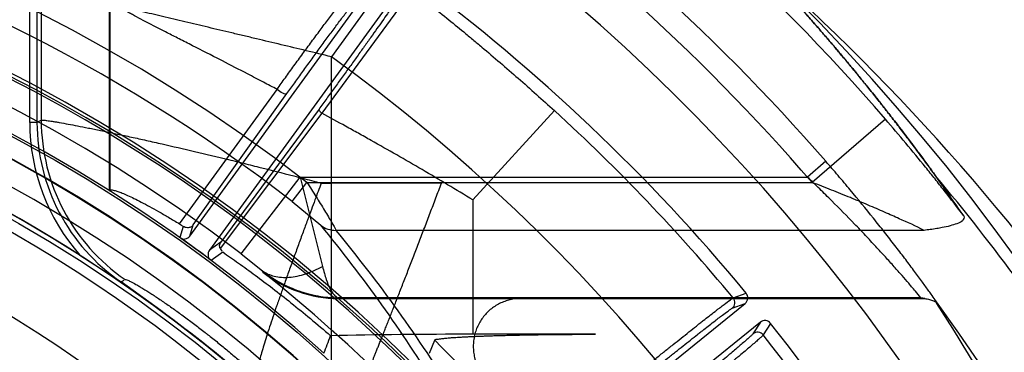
# Model space of a CAD drawing. Header units: millimetres. Extents: x 0 to 297, y 0 to 210.
# Tile 58 of 256: x 147.0144 to 147.2585, y 91.4978 to 91.5803. Entities that reach past the tile are written whole.
import ezdxf

# ---------------------------------------------------------------- set-up
doc = ezdxf.new("R2010")
doc.units = ezdxf.units.MM
doc.header["$LTSCALE"] = 16.335
doc.layers.get('0').update_dxf_attribs({"linetype": 'CONTINUOUS'})
for name, color, linetype in [('01_GLOBAL', 7, 'CONTINUOUS'), ('INTFCLR_1', 7, 'CONTINUOUS'), ('INTFCLR_144815', 7, 'CONTINUOUS')]:
    doc.layers.add(name, color=color, linetype=linetype)

msp = doc.modelspace()

# ---------------------------------------------------------------- linework, layer by layer
at = {"color": 7, "linetype": 'Continuous'}
msp.add_circle((147.7028034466, 92.1254639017), 2.28, dxfattribs=at)
at = {"color": 9, "linetype": 'Continuous'}
msp.add_arc((147.7028034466, 92.1254639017), 2.2507792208, 182.9674534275, 267.0325465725, dxfattribs=at)
at = {"layer": '01_GLOBAL', "color": 7, "linetype": 'Continuous'}
msp.add_circle((147.7028034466, 92.1254639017), 2.31, dxfattribs=at)
at = {"layer": 'INTFCLR_1', "color": 6, "linetype": 'Continuous'}
for radius in [0.3620710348, 0.3440948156]:
    msp.add_arc((146.8326356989, 91.21329615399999), radius, 270, 90.00000002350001, dxfattribs=at)
at = {"layer": 'INTFCLR_144815', "color": 9, "linetype": 'Continuous'}
for p, q in [((147.1197875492, 91.60992923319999), (147.0916778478, 91.5711022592)), ((147.0169275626, 91.554834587), (147.0169275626, 91.5905864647)), ((147.0187250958, 91.5905864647), (147.0187250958, 91.554834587)), ((147.0197765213, 91.58869227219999), (147.0197765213, 91.55538826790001)), ((147.1116382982, 91.5875746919), (147.0893325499, 91.5570906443)), ((147.0368825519, 91.5380339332), (147.0368825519, 91.58499081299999)), ((147.0916778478, 91.49186684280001), (147.0916778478, 91.5711022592)), ((147.0540092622, 91.5297020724), (147.078223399, 91.56302706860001)), ((147.0574681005, 91.5294203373), (147.0806500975, 91.5619692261)), ((147.0893325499, 91.5570906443), (147.0640955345, 91.52355151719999)), ((147.0886250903, 91.5581484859), (147.0643047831, 91.525164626)), ((147.1469531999, 91.55774772), (147.12675921, 91.53561770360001)), ((147.0187250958, 91.554834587), (147.0169275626, 91.554834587)), ((147.0187250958, 91.554834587), (147.0197764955, 91.5553882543)), ((147.2289768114, 91.5556502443), (147.2108150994, 91.5399624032)), ((147.2142079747, 91.54520927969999), (147.2096811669, 91.54127160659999)), ((147.0839261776, 91.5412714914), (147.0894926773, 91.5191322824)), ((147.0839262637, 91.54127160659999), (147.2096811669, 91.54127160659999)), ((147.0693386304, 91.52223234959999), (147.08392576, 91.5412709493)), ((147.081954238, 91.535221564), (147.0856258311, 91.5399624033)), ((147.0856258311, 91.5399624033), (147.2108150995, 91.5399624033)), ((147.0891812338, 91.5398006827), (147.0916778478, 91.5398006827)), ((147.1189779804, 91.5398010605), (147.0916778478, 91.5398010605)), ((147.081954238, 91.535221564), (147.0890547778, 91.52936211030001)), ((147.12675921, 91.53561770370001), (147.12675921, 91.5023197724)), ((147.0565962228, 91.52665527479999), (147.0574682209, 91.5294205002)), ((147.0549906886, 91.529051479), (147.0541224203, 91.5263109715)), ((147.2385618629, 91.52807505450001), (147.0928326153, 91.52807505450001)), ((147.0643049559, 91.5251648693), (147.0614503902, 91.52312865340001)), ((147.0618873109, 91.52066943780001), (147.0647459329, 91.5227143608)), ((147.069338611, 91.52223232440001), (147.0745793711, 91.51805832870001)), ((147.1912849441, 91.5113114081), (147.1944813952, 91.51251143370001)), ((147.0934100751, 91.5111983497), (147.0933433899, 91.5113446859)), ((147.2377755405, 91.511344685), (147.0933434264, 91.511344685)), ((147.1910350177, 91.50876396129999), (147.1942254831, 91.5099660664)), ((147.1980014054, 91.50530319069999), (147.1961622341, 91.5024323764)), ((147.2005443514, 91.50502430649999), (147.1987059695, 91.5021472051))]:
    msp.add_line(p, q, dxfattribs=at)
at = {"layer": 'INTFCLR_144815', "color": 6, "linetype": 'Continuous'}
for p, q in [((147.0565960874, 91.52665508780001), (147.1051207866, 91.59344360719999)), ((147.1099748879, 91.5899168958), (147.0614501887, 91.5231283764)), ((147.0366356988, 91.5854378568), (147.0366356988, 91.53789754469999)), ((147.0366356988, 91.53789754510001), (147.0368825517, 91.5380339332)), ((147.0540092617, 91.5297020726), (147.0547945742, 91.52918801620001)), ((147.054614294, 91.5259904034), (147.0541224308, 91.52631100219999)), ((147.0293772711, 91.52192012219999), (147.0369926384, 91.51697513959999)), ((147.0640955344, 91.52355151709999), (147.0645136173, 91.52290487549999)), ((147.0614304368, 91.5210381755), (147.0618873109, 91.52066943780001)), ((147.0745793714, 91.5180583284), (147.0747163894, 91.5177315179)), ((147.0494264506, 91.50818218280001), (147.0395648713, 91.51529245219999)), ((147.0420077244, 91.5135399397), (147.0494264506, 91.50818218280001)), ((147.093410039, 91.5111983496), (147.2387465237, 91.5111983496)), ((147.1440577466, 91.4693410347), (147.1942254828, 91.5099660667)), ((147.2387466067, 91.5111982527), (147.2377755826, 91.5113446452)), ((147.1980014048, 91.50530319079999), (147.1478336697, 91.4646781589)), ((147.1571580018, 91.5023197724), (147.12675921, 91.5023197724)), ((147.1159683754, 91.4976030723), (147.117298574, 91.5008298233))]:
    msp.add_line(p, q, dxfattribs=at)
at = {"layer": 'INTFCLR_144815', "color": 7, "linetype": 'Continuous'}
msp.add_line((147.0420077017, 91.5135399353), (147.036992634, 91.5169750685), dxfattribs=at)
at = {"layer": 'INTFCLR_144815', "color": 6, "linetype": 'Continuous'}
for radius in [0.3828680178, 0.364857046]:
    msp.add_circle((146.8326356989, 91.21329615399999), radius, dxfattribs=at)
for centre, radius, start, end in [((146.8326356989, 91.21329615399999), 0.5278075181, 313.9937911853, 154.5150993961), ((146.8326356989, 91.21329615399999), 0.3966228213, 45.0000000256, 314.9999999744), ((146.8326356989, 91.21329615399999), 0.3959130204, 44.99999995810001, 315.0000000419), ((146.8326356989, 91.21329615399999), 0.3953393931, 44.99999997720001, 315.0000000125), ((146.8326356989, 91.21329615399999), 0.3833823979, 47.86578076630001, 312.1342192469), ((146.8326356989, 91.21329615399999), 0.3779020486, 45.72777364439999, 314.2722263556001), ((146.8326356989, 91.21329615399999), 0.4695339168, 39.5878227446, 53.41217725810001), ((146.8326356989, 91.21329615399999), 0.3659046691, 45.6663486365, 314.3336513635), ((146.8326356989, 91.21329615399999), 0.366, 57.4833087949, 79.3673701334), ((146.8326356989, 91.21329615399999), 0.3834509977, 53.2829108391, 54.71708917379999), ((146.8326356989, 91.21329615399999), 0.3889523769, 308.490992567, 51.50900743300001), ((147.0934207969, 91.5412362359), 0.0300383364, 231.4881914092, 269.9794798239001), ((147.221613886, 91.2081211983), 0.3570658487, 120.5295961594, 120.6536516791), ((147.1930934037, 91.51136549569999), 0.0017999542, 308.9713985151, 39.5433921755), ((146.8326356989, 91.21329615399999), 0.366, 49.00338864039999, 53.67786710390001), ((147.1991348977, 91.5039049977), 0.0017998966, 38.45432140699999, 129.0311302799), ((146.8326356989, 91.21329615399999), 0.4695339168, 24.36608327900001, 38.4121773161), ((145.084306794, 92.27014474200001), 2.1491778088, 338.9330145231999, 339.0569435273)]:
    msp.add_arc(centre, radius, start, end, dxfattribs=at)
at = {"layer": 'INTFCLR_144815', "color": 9, "linetype": 'Continuous'}
for centre, radius, start, end in [((146.8326356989, 91.21329615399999), 0.5237295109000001, 40.82000966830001, 69.7456365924), ((146.8326356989, 91.21329615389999), 0.5057308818, 41.0185890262, 70.4297169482), ((146.8326356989, 91.21329615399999), 0.4997304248, 40.8200096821, 70.5083984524), ((146.8326356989, 91.21329615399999), 0.4131757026, 52.2436298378, 307.7563701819), ((146.8326356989, 91.21329615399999), 0.4896672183, 292.4997540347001, 54.0964566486), ((146.8326356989, 91.21329615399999), 0.4071801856, 52.2436298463, 75.5403197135), ((146.8326356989, 91.21329615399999), 0.3891912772, 52.5411294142, 307.4588705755), ((146.8326356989, 91.21329615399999), 0.3777730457, 45.7280221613, 314.2719778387), ((146.8316754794, 91.1800639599), 0.5527769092, 33.2549236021, 48.17648278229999), ((146.8326356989, 91.21329615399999), 0.3717739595, 45.73034182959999, 314.2696581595), ((146.8326378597, 91.2132971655), 0.4417306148, 292.4997540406, 54.09645665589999), ((146.8326356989, 91.21329615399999), 0.4663071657, 39.7244769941, 47.61905441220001), ((147.0666497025, 91.55482967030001), 0.04972200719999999, 179.9943333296, 221.4427913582), ((147.0666459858, 91.5548276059), 0.0479208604, 179.9916531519, 235.5892274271), ((147.0678508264, 91.5554620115), 0.0480744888, 180.0878887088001, 235.4165365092), ((146.8315229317, 91.1977374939), 0.5350160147, 32.7308374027, 39.9894278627), ((146.8202616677, 91.30739565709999), 0.3485955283, 31.3807382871, 39.5495269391), ((146.8201322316, 91.3015891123), 0.3544874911, 31.5629655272, 39.7106601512), ((147.1898992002, 91.51016133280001), 0.0018007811, 309.1050509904, 39.69041519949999), ((146.8326356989, 91.21329615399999), 0.5055212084, 323.9261481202, 36.0738518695), ((147.1972929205, 91.50103084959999), 0.0018007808, 38.3099034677, 128.8949688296), ((146.8326356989, 91.21329615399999), 0.404609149, 39.8280604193, 45.2874589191), ((146.8326356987, 91.21329615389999), 0.4663071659, 24.5006713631, 38.2755229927)]:
    msp.add_arc(centre, radius, start, end, dxfattribs=at)
at = {"layer": 'INTFCLR_144815', "color": 7, "linetype": 'Continuous'}
for centre, radius, start, end in [((147.0937517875, 91.5420491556), 0.0307105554, 231.3473173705, 259.8147893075), ((146.9335288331, 91.3605983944), 0.1875059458, 54.81864235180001, 55.1165358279), ((147.0937153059, 91.54187252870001), 0.0305301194, 259.8235604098, 269.3020088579)]:
    msp.add_arc(centre, radius, start, end, dxfattribs=at)
at = {"layer": 'INTFCLR_144815', "color": 6, "linetype": 'Continuous'}
for centre, major_axis, ratio, start_param, end_param in [((146.8326356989, 91.2452668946), (0, 0.5055467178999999), 0.9979983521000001, -0.9685585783, -0.9445698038), ((146.8326356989, 91.2441908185), (0, 0.4885309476), 0.9979983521, -1.0764691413, -0.9955506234), ((147.12675921, 91.4976030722), (0.08999999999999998, 0), 0.0524077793, 1.5707963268, 1.9733305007)]:
    msp.add_ellipse(centre, major_axis=major_axis, ratio=ratio, start_param=start_param, end_param=end_param, dxfattribs=at)
at = {"layer": 'INTFCLR_144815', "color": 9, "linetype": 'Continuous'}
for points, knots in [([(147.0782233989, 91.5630270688), (147.0789074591, 91.5639923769), (147.0802995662, 91.56594425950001), (147.0820634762, 91.56839121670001), (147.0835045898, 91.5703757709), (147.0849531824, 91.5723615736), (147.0863983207, 91.57432712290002), (147.0878358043, 91.57626742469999), (147.0892315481, 91.5781430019), (147.0909168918, 91.5803880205), (147.0925623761, 91.5825549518), (147.0938175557, 91.58419137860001), (147.0949686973, 91.5856801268), (147.0963002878, 91.5873825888), (147.0975664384, 91.58897041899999), (147.0984914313, 91.5901068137), (147.0992811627, 91.59106103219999), (147.100144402, 91.59207940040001), (147.101039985, 91.59308382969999), (147.1017449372, 91.59381846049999), (147.1022555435, 91.594274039), (147.1025554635, 91.5944877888), (147.1026796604, 91.5945168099)], [0, 0, 0, 0, 0.0888716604, 0.1800882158, 0.2265851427, 0.2731031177, 0.3647261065, 0.4098415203, 0.4544929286, 0.5403432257, 0.6207097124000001, 0.6588756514, 0.6952613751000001, 0.7620707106, 0.8212284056, 0.8478097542, 0.8721334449, 0.9142769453, 0.9480425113, 0.9733337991, 0.9904194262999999, 1, 1, 1, 1]), ([(147.0806501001, 91.5619692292), (147.0812977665, 91.5628729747), (147.0826128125, 91.56470278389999), (147.0842731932, 91.56700095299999), (147.0856266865, 91.5688673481), (147.0869854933, 91.570736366), (147.0883374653, 91.57258909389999), (147.0896790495, 91.5744205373), (147.0909802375, 91.5761922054), (147.0925466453, 91.5783165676), (147.0940705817, 91.58037142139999), (147.0952293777, 91.58192624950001), (147.0962891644, 91.58334323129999), (147.0975105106, 91.5849672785), (147.0986644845, 91.5864883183), (147.0995016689, 91.5875818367), (147.1002116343, 91.5885039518), (147.1009828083, 91.58949016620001), (147.1017639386, 91.59048522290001), (147.1024474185, 91.5912851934), (147.1028363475, 91.5918042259), (147.1030966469, 91.5919921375)], [0, 0, 0, 0, 0.08895716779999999, 0.1802844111, 0.2268387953, 0.2734156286, 0.3651624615, 0.4103412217, 0.4550530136, 0.5410319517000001, 0.6215150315, 0.6597349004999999, 0.6961787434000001, 0.7630852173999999, 0.8223144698, 0.8489306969, 0.8732739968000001, 0.9154148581, 0.9491497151, 0.9743143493, 1, 1, 1, 1]), ([(147.0916778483, 91.5711022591), (147.0895994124, 91.57160385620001), (147.0854564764, 91.57260084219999), (147.0792633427, 91.57408644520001), (147.0741298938, 91.57531158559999), (147.0700550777, 91.57628220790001), (147.06606055, 91.577232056), (147.0611730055, 91.57839192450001), (147.0554425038, 91.5797496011), (147.0499235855, 91.5810571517), (147.0446743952, 91.5823030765), (147.039756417, 91.5834756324), (147.0358908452, 91.5844044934), (147.0330054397, 91.5851052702), (147.0304516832, 91.5857309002), (147.0276131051, 91.5864378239), (147.0250229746, 91.5871022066), (147.0232659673, 91.5875747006), (147.0219700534, 91.5879321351), (147.0208288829, 91.5882895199), (147.020023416, 91.5885438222), (147.019776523, 91.5886926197)], [0, 0, 0, 0, 0.0866382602, 0.172668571, 0.2580713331, 0.3004928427, 0.3424040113, 0.4244468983, 0.5040415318, 0.5810379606, 0.6542699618, 0.7226536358, 0.7859053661, 0.8153652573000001, 0.8429722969, 0.8924454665, 0.9339049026, 0.9513093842, 0.9661907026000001, 0.9883191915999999, 1, 1, 1, 1]), ([(147.1091079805, 91.5871913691), (147.1090110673, 91.5868888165), (147.1086348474, 91.5863685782), (147.1080914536, 91.58548398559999), (147.1070585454, 91.58395167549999), (147.1057963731, 91.5821017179), (147.1042987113, 91.5799514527), (147.1029386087, 91.57801307), (147.1014358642, 91.5758872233), (147.1000987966, 91.5740070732), (147.0989671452, 91.57242222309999), (147.0977754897, 91.5707577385), (147.0962428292, 91.56862497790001), (147.0946811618, 91.5664620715), (147.0934064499, 91.564702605), (147.0921256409, 91.5629387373), (147.0905336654, 91.560753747), (147.0892596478, 91.5590132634), (147.0886250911, 91.55814848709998)], [0, 0, 0, 0, 0.0268113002, 0.0530056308, 0.08805323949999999, 0.1825130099, 0.2421459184, 0.3091654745, 0.3823602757, 0.4618483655, 0.5038694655, 0.5467077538, 0.6346082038, 0.725515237, 0.7718486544, 0.8179689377, 0.9094787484, 1, 1, 1, 1]), ([(147.1116382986, 91.5875746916), (147.1129940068, 91.586509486), (147.1158833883, 91.58422339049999), (147.1201644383, 91.58078119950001), (147.1238339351, 91.577778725), (147.1267294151, 91.57537766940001), (147.1312604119, 91.57158441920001), (147.1380511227, 91.5657588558), (147.1439914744, 91.5604503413), (147.1469531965, 91.5577477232)], [0, 0, 0, 0, 0.1118698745, 0.2390596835, 0.3564268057, 0.4195062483, 0.4831236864, 0.7398447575, 1, 1, 1, 1]), ([(147.0782234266, 91.56302706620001), (147.0771115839, 91.5636129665), (147.0753300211, 91.5645481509), (147.0728871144, 91.56582231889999), (147.0694827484, 91.56759115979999), (147.0663035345, 91.5692296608), (147.0614705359, 91.5717070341), (147.058171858, 91.57338870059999), (147.0547889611, 91.5751126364), (147.0527306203, 91.57616257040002), (147.0494856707, 91.577821), (147.0460380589, 91.57959984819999), (147.0432618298, 91.5810710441), (147.0419078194, 91.58180658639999), (147.0403447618, 91.5826659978), (147.0386679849, 91.58367455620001), (147.0372450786, 91.5845533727), (147.0368825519, 91.5849908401)], [0, 0, 0, 0, 0.0804855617, 0.1288575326, 0.1764491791, 0.3261789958, 0.3579077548, 0.5242558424, 0.5632992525, 0.6010628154, 0.6722339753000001, 0.7966766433, 0.8495188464, 0.8734226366, 0.8953877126, 0.9636142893, 1, 1, 1, 1]), ([(147.0806501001, 91.5619692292), (147.0805769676, 91.56187787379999), (147.0801743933, 91.56182300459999), (147.0793252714, 91.5621509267), (147.0786287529, 91.5626174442), (147.0782233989, 91.5630270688)], [0, 0, 0, 0, 0.1265056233, 0.377012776, 1, 1, 1, 1]), ([(147.0893325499, 91.5570906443), (147.0891145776, 91.55728403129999), (147.088843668, 91.55754670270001), (147.0885484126, 91.5580272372), (147.0886250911, 91.55814848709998)], [0, 0, 0, 0, 0.6700942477, 1, 1, 1, 1]), ([(147.1267592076, 91.53561770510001), (147.1225877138, 91.5381582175), (147.1142188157, 91.54313998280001), (147.1047190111, 91.54858061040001), (147.0983794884, 91.5521240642), (147.0943156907, 91.55437508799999), (147.0912995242, 91.5560240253), (147.0893325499, 91.5570906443)], [0, 0, 0, 0, 0.3395500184, 0.6770394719, 0.7610295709, 0.8444453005, 1, 1, 1, 1]), ([(147.0197765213, 91.55538826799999), (147.019941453, 91.5554171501), (147.0204212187, 91.55538099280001), (147.021331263, 91.5552864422), (147.0223477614, 91.5551318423), (147.0233618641, 91.5549680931), (147.0254406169, 91.5546125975), (147.0281548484, 91.5541003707), (147.0310553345, 91.5535244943), (147.032974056, 91.5531343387), (147.0362287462, 91.55246300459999), (147.040209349, 91.5516137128), (147.0443045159, 91.55071222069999), (147.0468060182, 91.5501540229), (147.0507605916, 91.5492624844), (147.0568782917, 91.5478512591), (147.0637740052, 91.5462075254), (147.0694353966, 91.5448260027), (147.0751924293, 91.5433998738), (147.0809653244, 91.5419371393), (147.0861104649, 91.54060556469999), (147.0883709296, 91.54001367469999), (147.0891826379, 91.53980031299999)], [0, 0, 0, 0, 0.007057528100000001, 0.0199968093, 0.0387483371, 0.05030677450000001, 0.0633100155, 0.1276290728, 0.1667251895, 0.1879489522, 0.2101566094, 0.3067956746, 0.3595012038, 0.3868973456, 0.4148251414, 0.5303667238, 0.6515226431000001, 0.7136148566, 0.7759916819, 0.9015111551, 0.9646249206, 1, 1, 1, 1]), ([(147.2484075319, 91.5316532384), (147.2468150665, 91.53375674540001), (147.2444547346, 91.53681840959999), (147.2416678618, 91.5403434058), (147.2401142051, 91.5422852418), (147.2377166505, 91.5452578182), (147.2340303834, 91.5497367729), (147.2306826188, 91.55367542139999), (147.2289768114, 91.5556502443)], [0, 0, 0, 0, 0.2562930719, 0.3755173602, 0.4365164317, 0.4978749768, 0.7465017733, 1, 1, 1, 1]), ([(147.2412867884, 91.5108808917), (147.240971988, 91.5113317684), (147.2404157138, 91.5121201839), (147.2393003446, 91.5136818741), (147.2381821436, 91.5152248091), (147.2369611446, 91.5168879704), (147.235570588, 91.51876495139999), (147.2336940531, 91.5212626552), (147.2317202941, 91.5238415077), (147.230046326, 91.5259979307), (147.2282839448, 91.52824644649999), (147.2250569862, 91.5323035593), (147.2217284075, 91.53636592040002), (147.2187834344, 91.53987259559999), (147.2167645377, 91.5422525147), (147.2152349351, 91.544028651), (147.2142079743, 91.54520927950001)], [0, 0, 0, 0, 0.0377150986, 0.0661774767, 0.1316218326, 0.1684043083, 0.2076852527, 0.2918342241, 0.3826682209, 0.4304127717, 0.4790648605, 0.5786084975, 0.7859529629, 0.8392389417, 0.892678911, 1, 1, 1, 1]), ([(147.2377755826, 91.5113446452), (147.2373756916, 91.5119316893), (147.2365744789, 91.5128249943), (147.2355774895, 91.5140250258), (147.2344728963, 91.5153099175), (147.2333690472, 91.516580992), (147.2321633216, 91.5179505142), (147.2307879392, 91.5194959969), (147.2289339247, 91.52155480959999), (147.2269839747, 91.5236771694), (147.2253305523, 91.52545228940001), (147.2235885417, 91.52730481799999), (147.2203954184, 91.53065014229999), (147.2171081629, 91.53399437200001), (147.2142013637, 91.5368774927), (147.2122057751, 91.5388383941), (147.2106965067, 91.54030185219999), (147.2096811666, 91.54127160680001)], [0, 0, 0, 0, 0.0518836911, 0.0872979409, 0.1140427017, 0.1756301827, 0.210274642, 0.247320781, 0.3267487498, 0.4126459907, 0.4578406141, 0.5039442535, 0.5983910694, 0.7956393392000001, 0.8464450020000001, 0.8974427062, 1, 1, 1, 1]), ([(147.0856258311, 91.5399624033), (147.0860049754, 91.53937760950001), (147.0867512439, 91.53820980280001), (147.0878562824, 91.53646428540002), (147.0889332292, 91.534736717), (147.0899645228, 91.5330533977), (147.0909288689, 91.5314647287), (147.0918753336, 91.52981739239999), (147.092560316, 91.52873234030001), (147.0928326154, 91.5280750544)], [0, 0, 0, 0, 0.1503662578, 0.2990005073, 0.445721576, 0.5895612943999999, 0.7249662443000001, 0.8465029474, 1, 1, 1, 1]), ([(147.2385618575, 91.5280750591), (147.2365490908, 91.52912801), (147.2338886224, 91.5302968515), (147.2306222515, 91.53176991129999), (147.2280750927, 91.53289368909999), (147.2253749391, 91.53405995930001), (147.2229188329, 91.53509551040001), (147.2214391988, 91.53571194), (147.2191391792, 91.5366632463), (147.2156020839, 91.5380946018), (147.2124311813, 91.5393391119), (147.2108151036, 91.5399624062)], [0, 0, 0, 0, 0.2256948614, 0.2883702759, 0.3560543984, 0.5022990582, 0.5806034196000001, 0.6208877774, 0.6615591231, 0.8279023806, 1, 1, 1, 1]), ([(147.0890547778, 91.52936211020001), (147.0895805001, 91.5289409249), (147.0907914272, 91.5282760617), (147.0921558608, 91.52806454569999), (147.0928326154, 91.5280750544)], [0, 0, 0, 0, 0.4988139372, 1, 1, 1, 1]), ([(147.0745793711, 91.51805832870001), (147.0754506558, 91.5174346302), (147.0776105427, 91.51648643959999), (147.0813549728, 91.51628428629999), (147.085449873, 91.517187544), (147.088143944, 91.51839633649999), (147.0894926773, 91.5191322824)], [0, 0, 0, 0, 0.2049801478, 0.4386140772, 0.7060759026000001, 1, 1, 1, 1]), ([(147.0894926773, 91.5191322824), (147.0896305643, 91.51855690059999), (147.0899086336, 91.5174824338), (147.0904807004, 91.5156206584), (147.0912013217, 91.5137857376), (147.0921399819, 91.5121802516), (147.09295184, 91.51147699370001), (147.0933434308, 91.51134468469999)], [0, 0, 0, 0, 0.1993812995, 0.3737992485, 0.6564494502, 0.8607135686, 1, 1, 1, 1]), ([(147.0405635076, 91.5158823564), (147.0406886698, 91.51595588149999), (147.0412078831, 91.5157185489), (147.0420483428, 91.51537162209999), (147.0430792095, 91.5147846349), (147.0440853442, 91.51420207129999), (147.0453252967, 91.51345189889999), (147.0466489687, 91.5126162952), (147.0480492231, 91.5117021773), (147.0495842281, 91.5106787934), (147.0515850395, 91.50930458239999), (147.0536180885, 91.5078583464), (147.0552866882, 91.5066419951), (147.0569905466, 91.5053797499), (147.0586946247, 91.50408724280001), (147.0602079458, 91.5029132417), (147.0610623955, 91.50224255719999), (147.0623386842, 91.50123326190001), (147.064202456, 91.49973252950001), (147.0666744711, 91.4976836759), (147.0684930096, 91.4961322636), (147.0696852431, 91.4950964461), (147.0704612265, 91.49441731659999), (147.0717072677, 91.4933148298), (147.0727497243, 91.4923734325), (147.0734094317, 91.491769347)], [0, 0, 0, 0, 0.0106475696, 0.0350046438, 0.0722083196, 0.09512386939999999, 0.1207656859, 0.1783476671, 0.2100079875, 0.2434083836, 0.3136716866, 0.3880384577, 0.4264080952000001, 0.4651301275, 0.5435745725, 0.583282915, 0.6056180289, 0.6232499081, 0.7026343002, 0.7811292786, 0.8587494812, 0.8779633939, 0.8969749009, 0.9343879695, 1, 1, 1, 1]), ([(147.1677164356, 91.4927969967), (147.1691800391, 91.49398422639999), (147.1713605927, 91.4957475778), (147.1738992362, 91.49779037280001), (147.1753196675, 91.4989303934), (147.1773349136, 91.5005448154), (147.179604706, 91.50235480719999), (147.1818188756, 91.50410887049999), (147.1829935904, 91.5050358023), (147.1845361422, 91.506249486), (147.1860033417, 91.50739602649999), (147.1873965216, 91.50847225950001), (147.1881560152, 91.5090538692), (147.1892004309, 91.50985903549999), (147.1902984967, 91.51062617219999), (147.1910217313, 91.5112070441), (147.1912849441, 91.5113114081)], [0, 0, 0, 0, 0.1886030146, 0.2806470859, 0.3260987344, 0.3708767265, 0.5390619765, 0.6166315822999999, 0.6535697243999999, 0.6888152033, 0.8130592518, 0.8399245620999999, 0.8649830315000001, 0.9088242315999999, 0.9716634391, 1, 1, 1, 1]), ([(147.2417213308, 91.5099716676), (147.2419627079, 91.5096570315), (147.2431341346, 91.5080995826), (147.2416635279, 91.5103369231), (147.2412276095, 91.5109609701)], [0, 0, 0, 0, 0.3425161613, 1, 1, 1, 1]), ([(147.1688490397, 91.49139834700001), (147.1702257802, 91.4925132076), (147.1722771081, 91.4941688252), (147.1746655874, 91.4960864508), (147.1760020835, 91.49715651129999), (147.1778983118, 91.49867181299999), (147.1800341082, 91.5003705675), (147.1821180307, 91.5020162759), (147.1832238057, 91.50288568), (147.1846756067, 91.50402471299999), (147.186570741, 91.5054897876), (147.1886723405, 91.50712727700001), (147.1901029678, 91.5081247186), (147.1907857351, 91.50866999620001), (147.1910350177, 91.50876396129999)], [0, 0, 0, 0, 0.1885917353, 0.2806299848, 0.3260797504, 0.3708553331, 0.5390333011, 0.6165996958, 0.6535366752, 0.6887821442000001, 0.8130243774, 0.9087902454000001, 0.9716394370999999, 1, 1, 1, 1]), ([(147.1961622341, 91.5024323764), (147.1960202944, 91.5022108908), (147.1956080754, 91.5018788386), (147.1949916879, 91.5012943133), (147.1938706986, 91.5003187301), (147.1925214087, 91.499155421), (147.191185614, 91.4980256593), (147.1902886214, 91.4972703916), (147.1887442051, 91.4959748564), (147.1871335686, 91.4946347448), (147.1854592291, 91.4932492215), (147.1842352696, 91.49223868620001), (147.1819882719, 91.49038948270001), (147.1796981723, 91.4885158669), (147.17768731, 91.4868776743), (147.1763023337, 91.4857513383), (147.1752600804, 91.4849059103), (147.174563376, 91.4843417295)], [0, 0, 0, 0, 0.0280049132, 0.0550778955, 0.09089591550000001, 0.1859461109, 0.244878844, 0.2771094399, 0.3107821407, 0.4594773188, 0.5001614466, 0.5421405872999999, 0.6284469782, 0.8099581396, 0.8571323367, 0.9045625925, 1, 1, 1, 1]), ([(147.1987059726, 91.5021472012), (147.1985511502, 91.5019143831), (147.1981131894, 91.50156291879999), (147.1974544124, 91.5009442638), (147.1962592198, 91.4999101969), (147.1948210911, 91.4986758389), (147.1933976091, 91.497477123), (147.1924418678, 91.49667553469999), (147.1907964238, 91.49530036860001), (147.189080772, 91.4938775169), (147.1872975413, 91.49240615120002), (147.1859940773, 91.49133286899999), (147.1836012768, 91.4893686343), (147.1811627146, 91.4873783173), (147.1790217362, 91.4856377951), (147.177547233, 91.48444099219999), (147.176437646, 91.48354263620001), (147.1756959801, 91.4829430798)], [0, 0, 0, 0, 0.0279810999, 0.0550441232, 0.0908619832, 0.1859105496, 0.2448424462, 0.2770738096, 0.3107485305, 0.4594482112, 0.5001336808, 0.5421146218, 0.6284253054, 0.8099466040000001, 0.8571241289, 0.9045572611, 1, 1, 1, 1])]:
    msp.add_open_spline(points, degree=3, knots=knots, dxfattribs=at)
at = {"layer": 'INTFCLR_144815', "color": 7, "linetype": 'Continuous'}
for points, knots in [([(147.2002882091, 91.5919944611), (147.1999717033, 91.59230168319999), (147.2012356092, 91.59067455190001), (147.2018861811, 91.5900402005), (147.202970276, 91.5888097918), (147.2041132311, 91.5875527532), (147.2051895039, 91.5863537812), (147.2062259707, 91.5851973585), (147.2071809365, 91.58412725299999), (147.2082325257, 91.58294349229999), (147.2093158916, 91.58171738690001), (147.2104127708, 91.5804692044), (147.2115451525, 91.5791731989), (147.2127051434, 91.5778371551), (147.2138181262, 91.57654692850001), (147.2148322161, 91.57536432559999), (147.2157948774, 91.57423560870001), (147.2167852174, 91.5730680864), (147.217843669, 91.571812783), (147.2189912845, 91.57044290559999), (147.2197786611, 91.5694964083), (147.2201928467, 91.5689966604)], [0, 0, 0, 0, 0.0434961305, 0.0818585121, 0.1372190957, 0.1882708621, 0.2543805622, 0.2945855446, 0.3416802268, 0.3957391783, 0.4507477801, 0.5030154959, 0.5595972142, 0.6204575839, 0.6774912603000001, 0.7276230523, 0.7740784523, 0.8237777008, 0.8785926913, 0.9359945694, 1, 1, 1, 1]), ([(147.241432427, 91.54156352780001), (147.2406090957, 91.54270394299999), (147.2389745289, 91.54494881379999), (147.2365364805, 91.5482404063), (147.2341589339, 91.55139820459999), (147.2318232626, 91.55445231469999), (147.2295095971, 91.5574322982), (147.227209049, 91.5603515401), (147.224959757, 91.56316468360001), (147.2227907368, 91.56584030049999), (147.2206958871, 91.5683911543), (147.218659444, 91.5708405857), (147.2166825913, 91.5731903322), (147.2148071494, 91.57539465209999), (147.2130687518, 91.5774170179), (147.2115123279, 91.5792111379), (147.2101244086, 91.5807984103), (147.2089116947, 91.58217593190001), (147.2078359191, 91.58339075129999), (147.2068861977, 91.5844579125), (147.2060443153, 91.58539966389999), (147.205104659, 91.58644744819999), (147.2041310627, 91.5875266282), (147.2031339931, 91.5886354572), (147.202287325, 91.5895552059), (147.2014034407, 91.5905943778), (147.2009276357, 91.5909360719), (147.2001167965, 91.5921607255), (147.2002882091, 91.5919944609)], [0, 0, 0, 0, 0.0647888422, 0.1279079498, 0.1886752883, 0.2468588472, 0.305007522, 0.3624515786, 0.4180591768, 0.4709123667, 0.5211035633, 0.5700987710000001, 0.6176370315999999, 0.6625451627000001, 0.7034094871, 0.7404756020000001, 0.7719483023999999, 0.8005304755, 0.8250112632, 0.846692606, 0.8663296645, 0.8832060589, 0.9114828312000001, 0.9334898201, 0.9512461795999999, 0.9709664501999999, 0.9890003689, 1, 1, 1, 1]), ([(147.2201928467, 91.5689966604), (147.220425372, 91.5687161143), (147.220882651, 91.5681632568), (147.2215769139, 91.56732035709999), (147.2223629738, 91.566361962), (147.2232068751, 91.56532771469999), (147.2241619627, 91.5641506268), (147.2252294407, 91.56282728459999), (147.2262671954, 91.5615313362), (147.2272391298, 91.5603096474), (147.2280977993, 91.55922480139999), (147.229054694, 91.5580088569), (147.2301120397, 91.55665653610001), (147.2312764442, 91.5551566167), (147.2325613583, 91.5534882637), (147.2339869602, 91.5516207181), (147.2355696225, 91.549526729), (147.2373378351, 91.5471609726), (147.2393163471, 91.54448012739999), (147.240702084, 91.5425751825), (147.2414324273, 91.541563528)], [0, 0, 0, 0, 0.0315020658, 0.0620272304, 0.09440776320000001, 0.1386628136, 0.1774298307, 0.2254559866, 0.2856523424, 0.3209633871, 0.360422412, 0.4052646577, 0.4547334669, 0.5088290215, 0.5694256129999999, 0.6367868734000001, 0.7119491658, 0.7963482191, 0.8921288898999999, 1, 1, 1, 1]), ([(147.0745793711, 91.51805832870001), (147.0752831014, 91.5174959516), (147.0767187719, 91.5164488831), (147.0796893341, 91.5146538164), (147.0828150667, 91.5132650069), (147.0860273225, 91.51229096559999), (147.0884524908, 91.5117657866), (147.090893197, 91.511440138), (147.0925274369, 91.51135456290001), (147.0933434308, 91.51134468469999)], [0, 0, 0, 0, 0.133213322, 0.2623400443, 0.5128152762, 0.6362409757, 0.7583105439, 0.8793239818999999, 1, 1, 1, 1])]:
    msp.add_open_spline(points, degree=3, knots=knots, dxfattribs=at)
at = {"layer": 'INTFCLR_144815', "color": 6, "linetype": 'Continuous'}
for points, knots in [([(147.0891826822, 91.5398003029), (147.0889238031, 91.5390984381), (147.0883958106, 91.5377015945), (147.0875843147, 91.53551677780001), (147.0867048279, 91.5331518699), (147.0857240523, 91.53050057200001), (147.0846479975, 91.5275774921), (147.0835065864, 91.5244582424), (147.0823492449, 91.5212722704), (147.0812175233, 91.5181292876), (147.0801309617, 91.51508178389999), (147.0790980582, 91.512149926), (147.0781173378, 91.5093258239), (147.0772118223, 91.5066722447), (147.0763714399, 91.5041541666), (147.075620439, 91.501838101), (147.0749569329, 91.4997098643), (147.0744029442, 91.4978351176), (147.07395726, 91.496201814), (147.0736219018, 91.4948137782), (147.0734024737, 91.4936826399), (147.0732895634, 91.4927012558), (147.0732941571, 91.49206968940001), (147.0734093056, 91.49176955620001)], [0, 0, 0, 0, 0.0442713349, 0.0883715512, 0.1379269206, 0.19359001, 0.2556652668, 0.3222620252, 0.3901560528, 0.4562638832, 0.5199524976, 0.5816257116, 0.6402218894, 0.6968713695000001, 0.747553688, 0.7973187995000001, 0.8409588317, 0.8794745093, 0.9130099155, 0.9411172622, 0.9640325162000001, 0.9809759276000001, 1, 1, 1, 1]), ([(147.1003293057, 91.49186684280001), (147.1004408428, 91.4921438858), (147.1006560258, 91.49267845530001), (147.1010060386, 91.49354979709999), (147.1014111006, 91.49455937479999), (147.1018074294, 91.4955484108), (147.1021711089, 91.49645723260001), (147.1024785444, 91.4972263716), (147.1028086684, 91.49805332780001), (147.1031611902, 91.4989376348), (147.1035358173, 91.4998787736), (147.1039322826, 91.5008761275), (147.1043502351, 91.5019289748), (147.1047892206, 91.50303646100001), (147.1052487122, 91.50419758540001), (147.1057280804, 91.50541126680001), (147.1062267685, 91.50667631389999), (147.1067443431, 91.5079914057), (147.1072801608, 91.5093551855), (147.107833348, 91.51076620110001), (147.108403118, 91.51222275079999), (147.1089887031, 91.5137228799), (147.1095892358, 91.5152644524), (147.1102038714, 91.5168452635), (147.1108314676, 91.5184631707), (147.1114708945, 91.5201158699), (147.1121211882, 91.52180084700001), (147.1127816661, 91.5235153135), (147.1134510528, 91.5252565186), (147.1141278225, 91.52702187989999), (147.1148107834, 91.52880846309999), (147.115498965, 91.53061327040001), (147.1161916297, 91.5324329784), (147.1168868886, 91.5342647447), (147.1175839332, 91.5361053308), (147.1182808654, 91.53795185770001), (147.1187458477, 91.53918430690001), (147.1189779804, 91.5398010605)], [0, 0, 0, 0, 0.0174191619, 0.033610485, 0.0547687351, 0.0808663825, 0.0957560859, 0.1118631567, 0.1291780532, 0.1476902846, 0.1673883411, 0.1882597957, 0.2102894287, 0.2334582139, 0.2577443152, 0.283123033, 0.309568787, 0.3370553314, 0.3655535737, 0.3950314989, 0.4254527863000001, 0.4567766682, 0.4889577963, 0.5219478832, 0.555702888, 0.5901745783, 0.6253061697, 0.6610457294, 0.6973359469, 0.7341096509, 0.7713188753, 0.8088941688, 0.8467695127, 0.884883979, 0.9231704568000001, 0.9615637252, 1, 1, 1, 1]), ([(147.0368825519, 91.5380339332), (147.0371715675, 91.538193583), (147.0378707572, 91.5379927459), (147.0388201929, 91.5377239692), (147.03993305, 91.5372848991), (147.0412692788, 91.53670517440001), (147.0428450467, 91.5359566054), (147.0446477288, 91.5350459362), (147.0466774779, 91.5339656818), (147.0489301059, 91.53271202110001), (147.051403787, 91.5312785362), (147.053117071, 91.5302479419), (147.0540092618, 91.5297020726)], [0, 0, 0, 0, 0.0516664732, 0.09868849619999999, 0.1602908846, 0.2365338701, 0.3274136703, 0.4329398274, 0.5526439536, 0.6871535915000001, 0.8363320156, 1, 1, 1, 1]), ([(147.2484076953, 91.53165301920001), (147.2486429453, 91.53131011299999), (147.248095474, 91.5301442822), (147.2466479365, 91.5297199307), (147.244967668, 91.5291360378), (147.243280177, 91.5287884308), (147.2416378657, 91.52849211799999), (147.2401317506, 91.5282686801), (147.2390789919, 91.5281354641), (147.2385618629, 91.52807505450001)], [0, 0, 0, 0, 0.1120707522, 0.250296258, 0.4098747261, 0.5897479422, 0.7140274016, 0.8596854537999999, 1, 1, 1, 1]), ([(147.0574682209, 91.5294205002), (147.0573001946, 91.52919332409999), (147.0568430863, 91.5288219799), (147.0559187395, 91.52863363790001), (147.0552788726, 91.52884877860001), (147.0549906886, 91.529051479)], [0, 0, 0, 0, 0.3093261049, 0.6142970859, 1, 1, 1, 1]), ([(147.0546142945, 91.5259904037), (147.0548795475, 91.5259094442), (147.0556336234, 91.52585403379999), (147.0563303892, 91.5262892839), (147.0565960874, 91.52665508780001)], [0, 0, 0, 0, 0.380195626, 1, 1, 1, 1]), ([(147.0640955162, 91.5235515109), (147.0640030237, 91.5238077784), (147.0639307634, 91.52438381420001), (147.0641391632, 91.5249318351), (147.0643049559, 91.5251648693)], [0, 0, 0, 0, 0.4878721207, 1, 1, 1, 1]), ([(147.0614501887, 91.5231283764), (147.0612868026, 91.5229035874), (147.0609882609, 91.52220898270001), (147.0611716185, 91.52140819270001), (147.0614304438, 91.5210381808)], [0, 0, 0, 0, 0.3809657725, 1, 1, 1, 1]), ([(147.0647459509, 91.52271435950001), (147.0660649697, 91.5218070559), (147.0687664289, 91.5199130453), (147.0728858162, 91.5169160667), (147.0772221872, 91.5136418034), (147.0817891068, 91.5100598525), (147.0865954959, 91.5061390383), (147.089844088, 91.50337959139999), (147.0915016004, 91.5019427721)], [0, 0, 0, 0, 0.1417217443, 0.2920470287, 0.4509400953, 0.6227074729, 0.805815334, 1, 1, 1, 1]), ([(147.1387457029, 91.5111983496), (147.1382779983, 91.5111983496), (147.1373441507, 91.5111444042), (147.13596637, 91.5109026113), (147.1346322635, 91.5105046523), (147.133358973, 91.5099568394), (147.1321622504, 91.50926710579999), (147.1310567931, 91.50844483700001), (147.1300560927, 91.5075007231), (147.1291724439, 91.5064466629), (147.128416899, 91.5052956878), (147.1277992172, 91.5040619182), (147.1273277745, 91.5027605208), (147.1270094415, 91.5014076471), (147.1268494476, 91.50002039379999), (147.126851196, 91.4986167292), (147.1270160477, 91.4972153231), (147.1273431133, 91.495835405), (147.1278291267, 91.494496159), (147.1284684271, 91.493216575), (147.1292527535, 91.4920151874), (147.1298652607, 91.49127813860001), (147.1301916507, 91.4909283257)], [0, 0, 0, 0, 0.0502623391, 0.1002586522, 0.150006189, 0.1995351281, 0.2488855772, 0.2981082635, 0.3472593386, 0.3963987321, 0.4455873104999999, 0.4948832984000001, 0.5443392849, 0.5940009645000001, 0.6439051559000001, 0.6940728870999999, 0.7445095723, 0.7952089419, 0.8461367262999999, 0.8972793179, 0.9485845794, 1, 1, 1, 1]), ([(147.2387465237, 91.5111983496), (147.2391548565, 91.5111331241), (147.2401716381, 91.51086046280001), (147.2413345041, 91.5105157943), (147.241721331, 91.5099716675)], [0, 0, 0, 0, 0.3824811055, 1, 1, 1, 1]), ([(147.117298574, 91.5008298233), (147.1174219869, 91.50112989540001), (147.1183503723, 91.5010881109), (147.1192533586, 91.5012973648), (147.1203712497, 91.50138597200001), (147.1215643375, 91.50149109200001), (147.1227121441, 91.5015672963), (147.123747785, 91.5016303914), (147.124619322, 91.5016788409), (147.1255563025, 91.5017269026), (147.1265603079, 91.50177431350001), (147.1276326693, 91.5018209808), (147.1287742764, 91.50186673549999), (147.1299859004, 91.5019114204), (147.1312676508, 91.5019548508), (147.1326192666, 91.5019968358), (147.1340397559, 91.50203716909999), (147.1355275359, 91.5020756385), (147.1370802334, 91.5021120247), (147.1386948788, 91.5021461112), (147.1403678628, 91.50217768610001), (147.1420949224, 91.50220654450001), (147.1438710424, 91.5022324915), (147.1456906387, 91.5022553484), (147.1475475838, 91.5022749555), (147.1494353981, 91.5022911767), (147.1513472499, 91.5023039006), (147.1532761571, 91.50231304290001), (147.1552149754, 91.5023185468), (147.1565100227, 91.5023197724), (147.1571580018, 91.5023197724)], [0, 0, 0, 0, 0.0243695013, 0.0518994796, 0.0765438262, 0.106618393, 0.1425015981, 0.162741, 0.1845797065, 0.2080541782, 0.2332103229, 0.2600716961, 0.2886733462, 0.3190227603, 0.3511360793, 0.3849981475, 0.4205887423, 0.4578690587, 0.4967795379, 0.5372406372, 0.5791687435, 0.6224562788, 0.6669746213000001, 0.7125836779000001, 0.7591331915, 0.8064537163, 0.8543787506, 0.9027316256, 0.9513315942, 1, 1, 1, 1])]:
    msp.add_open_spline(points, degree=3, knots=knots, dxfattribs=at)

doc.saveas('drawing.dxf')
